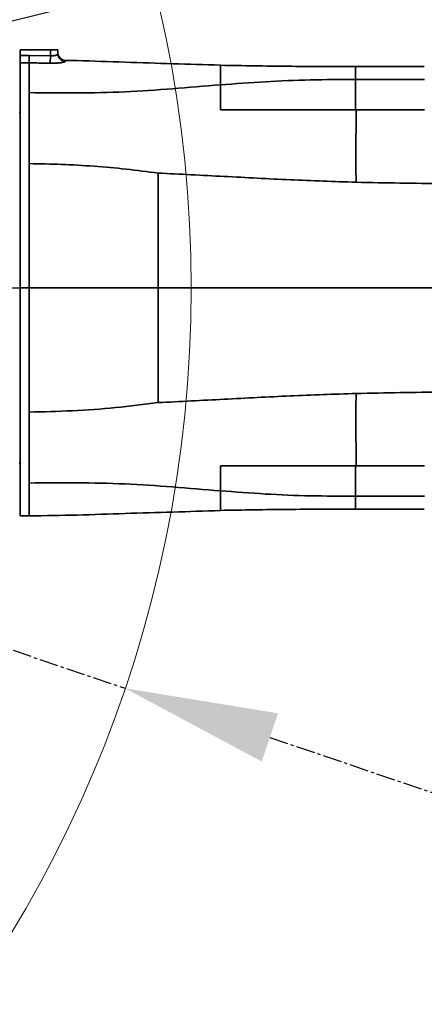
# Model space of a CAD drawing. Header units: millimetres. Extents: x -8713 to 3261, y -18743 to -8704.
# Tile 16 of 133: x -3796 to -3635, y -15243 to -14850. Entities that reach past the tile are written whole.
import ezdxf

# ---------------------------------------------------------------- set-up
doc = ezdxf.new("R2010")
doc.units = ezdxf.units.MM
doc.header["$LTSCALE"] = 10
doc.header["$PDSIZE"] = -1
doc.linetypes.add('CENTER', pattern=[50.8, 31.75, -6.35, 6.35, -6.35])
doc.linetypes.add('CENTER2', pattern=[1.125, 0.75, -0.125, 0.125, -0.125])
doc.layers.get('Defpoints').update_dxf_attribs({"true_color": 0x5e5e5e})
doc.layers.add('2细线层', color=4, linetype='Continuous', lineweight=13)
doc.layers.add('中心线层', color=1, linetype='CENTER')
doc.layers.add('细实线层', color=7, linetype='Continuous')
doc.dimstyles.new('ISO-25', dxfattribs={"dimscale": 20, "dimtxt": 4, "dimasz": 3.05, "dimexe": 3, "dimexo": 0.625, "dimtad": 1, "dimdec": 0, "dimtxsty": 'Standard', "dimcen": 2.5, "dimclrd": 1, "dimclre": 1, "dimclrt": 4, "dimadec": 1, "dimazin": 2, "dimtfac": 1, "dimtdec": 0, "dimtmove": 0, "dimatfit": 0, "dimfxl": 1, "dimarcsym": 0})

# ---------------------------------------------------------------- blocks, each defined once
blk = doc.blocks.new('*U86')
at = {"color": 0, "linetype": 'CENTER', "transparency": 16777216}
blk.add_line((12.3, 0), (1228.17, 0), dxfattribs=at)
blk = doc.blocks.new('A$C478771F7')
at = {"layer": '细实线层', "linetype": 'Continuous', "lineweight": 35}
for p, q in [((441, 95), (429, 95)), ((429, 92.71), (429, 95)), ((441, 92.61), (441, 95)), ((441, 95), (444, 95)), ((444, 95), (444, 93.29)), ((429, 89.75), (429, 92.71)), ((432.52, 92.7), (441, 92.61)), ((441, 92.61), (440.95, 89.65)), ((590.2, 88.35), (562.75, 88.35)), ((590.25, 83.12), (562.75, 83.12)), ((563, 71), (562.75, 71)), ((590.25, 71), (563, 71)), ((429, 70), (428.5, 70)), ((432.5, -70), (432.5, 70)), ((432.5, 0), (429, 0)), ((428.5, -70), (429, -70)), ((562.75, -71), (563, -71)), ((563, -71), (590.25, -71)), ((590.25, -83.12), (562.75, -83.12)), ((562.75, -88.35), (590.2, -88.35)), ((429, -91), (432.5, -90.99))]:
    blk.add_line(p, q, dxfattribs=at)
for centre, radius, start, end in [((447, 93.77), 3, 181.8195, 268.8349), ((446.99, 93.3), 2.99, 180.1416, 268.8532)]:
    blk.add_arc(centre, radius, start, end, dxfattribs=at)
for points, knots in [([(429, 92.71), (429.27, 92.71), (429.84, 92.71), (430.71, 92.71), (431.61, 92.71), (432.22, 92.71), (432.52, 92.7)], [0, 0, 0, 0, 0.2289154, 0.4859436, 0.7429718, 1, 1, 1, 1]), ([(441, 92.61), (441.21, 92.6), (441.77, 92.6), (442.61, 92.68), (443.38, 92.86), (443.9, 93.08), (443.97, 93.22), (444, 93.29)], [0, 0, 0, 0, 0.135131, 0.348201, 0.564513, 0.782208, 1, 1, 1, 1]), ([(446.93, 90.72), (446.93, 90.73), (446.93, 90.77), (446.93, 90.49), (446.93, 90.31)], [0, 0, 0, 0, 0.324272, 1, 1, 1, 1]), ([(508.82, 88.91), (496.18, 89.25), (477.14, 89.77), (456.51, 90.58), (448.52, 90.71), (446.93, 90.73)], [0, 0, 0, 0, 0.612766, 0.922926, 1, 1, 1, 1]), ([(432.5, 89.74), (432.5, 89.74), (432.2, 89.75), (431.6, 89.75), (430.7, 89.75), (429.83, 89.75), (429.27, 89.75), (429, 89.75)], [0, 0, 0, 0, 0.000017, 0.257028, 0.514056, 0.771085, 1, 1, 1, 1]), ([(429, 0), (429, 2.98), (429, 8.93), (429, 17.76), (429, 26.42), (429, 34.84), (429, 42.92), (429, 50.58), (429, 57.78), (429, 64.44), (429, 70.46), (429, 75.79), (429, 80.38), (429, 84.39), (429, 87.72), (429, 89.08), (429, 89.75)], [0, 0, 0, 0, 0.069978, 0.139473, 0.209155, 0.279335, 0.348959, 0.418477, 0.488548, 0.558777, 0.629063, 0.698803, 0.768286, 0.838181, 0.919398, 1, 1, 1, 1]), ([(432.5, 77.89), (432.5, 79.25), (432.5, 81.97), (432.5, 85.19), (432.5, 87.96), (432.5, 89.12), (432.5, 89.74)], [0, 0, 0, 0, 0.239811, 0.479625, 0.719437, 1, 1, 1, 1]), ([(440.95, 89.65), (438.95, 89.68), (436.13, 89.72), (433.32, 89.74), (432.5, 89.74), (432.5, 89.74)], [0, 0, 0, 0, 0.709958, 0.999993, 1, 1, 1, 1]), ([(446.93, 90.31), (446.87, 90.24), (446.73, 90.1), (445.68, 89.88), (444.15, 89.72), (442.47, 89.64), (441.38, 89.64), (440.95, 89.65)], [0, 0, 0, 0, 0.213372, 0.428023, 0.644639, 0.861541, 1, 1, 1, 1]), ([(508.82, 88.8), (508.82, 88.78), (508.82, 88.72), (508.82, 87.89), (508.82, 86.8), (508.82, 86.56)], [0, 0, 0, 0, 0.3631077, 0.8618863, 1, 1, 1, 1]), ([(508.82, 86.19), (508.82, 86.31), (508.82, 86.46), (508.82, 86.54), (508.82, 86.56)], [0, 0, 0, 0, 0.738719, 1, 1, 1, 1]), ([(562.75, 88.35), (553.7, 88.34), (535.76, 88.33), (517.81, 88.65), (508.92, 88.8)], [0, 0, 0, 0, 0.5041119, 1, 1, 1, 1]), ([(562.75, 83.12), (562.75, 84.16), (562.75, 86.23), (562.75, 87.99), (562.75, 88.23), (562.75, 88.35)], [0, 0, 0, 0, 0.333336, 0.666669, 1, 1, 1, 1]), ([(508.82, 86.19), (508.82, 85.74), (508.82, 84.51), (508.82, 82.38), (508.82, 81.04)], [0, 0, 0, 0, 0.3667287, 1, 1, 1, 1]), ([(562.75, 83.12), (556.75, 83.11), (544.76, 83.1), (526.76, 82.38), (514.8, 81.43), (508.82, 80.96)], [0, 0, 0, 0, 0.333007, 0.666192, 1, 1, 1, 1]), ([(562.75, 83.12), (562.75, 82.98), (562.75, 82.7), (562.75, 81.9), (562.75, 80.66), (562.75, 79.02), (562.75, 77.11), (562.75, 75.06), (562.75, 73), (562.75, 71.66), (562.75, 71)], [0, 0, 0, 0, 0.117089, 0.239007, 0.367691, 0.501366, 0.635156, 0.763853, 0.884936, 1, 1, 1, 1]), ([(508.82, 81.04), (502.46, 80.49), (489.76, 79.39), (470.69, 78.09), (451.59, 77.69), (438.86, 77.82), (432.5, 77.89)], [0, 0, 0, 0, 0.250636, 0.500764, 0.750381, 1, 1, 1, 1]), ([(508.82, 81.04), (508.82, 80.76), (508.82, 80.19), (508.82, 78.72), (508.82, 76.73), (508.82, 74.08), (508.82, 72.09), (508.82, 71)], [0, 0, 0, 0, 0.160762, 0.326585, 0.532266, 0.743673, 1, 1, 1, 1]), ([(432.5, 77.89), (432.5, 76.45), (432.5, 73.58), (432.5, 70.13), (432.5, 68.41)], [0, 0, 0, 0, 0.500007, 1, 1, 1, 1]), ([(562.75, 71), (559.06, 71), (551.74, 71), (540.87, 71), (530.18, 71), (519.53, 71), (512.43, 71), (508.82, 71)], [0, 0, 0, 0, 0.2050162, 0.4073338, 0.6047106, 0.7992211, 1, 1, 1, 1]), ([(563, 42.14), (562.97, 43.64), (562.9, 46.64), (562.86, 51.21), (562.89, 56), (562.95, 60.96), (563, 65.99), (563, 69.33), (563, 71)], [0, 0, 0, 0, 0.16518, 0.3327, 0.501302, 0.669099, 0.835234, 1, 1, 1, 1]), ([(432.5, 68.41), (432.5, 66.52), (432.5, 62.74), (432.5, 56.42), (432.5, 51.85), (432.5, 49.56)], [0, 0, 0, 0, 0.333329, 0.66666, 1, 1, 1, 1]), ([(432.5, 0), (432.5, 2.91), (432.5, 8.73), (432.5, 17.39), (432.5, 25.89), (432.5, 34.13), (432.5, 42.1), (432.5, 47.07), (432.5, 49.56)], [0, 0, 0, 0, 0.166659, 0.333321, 0.499988, 0.66666, 0.833332, 1, 1, 1, 1]), ([(432.5, 49.56), (436.82, 49.48), (445.46, 49.33), (458.39, 48.57), (471.25, 47.46), (479.76, 46.36), (484, 45.81)], [0, 0, 0, 0, 0.250664, 0.501835, 0.751811, 1, 1, 1, 1]), ([(484, 45.81), (484, 43.48), (484, 38.83), (484, 31.44), (484, 23.81), (484, 15.98), (484, 8.02), (484, 2.67), (484, 0)], [0, 0, 0, 0, 0.16667, 0.333342, 0.500013, 0.66668, 0.833341, 1, 1, 1, 1]), ([(484, 45.81), (492.79, 45.36), (510.37, 44.47), (536.67, 43.02), (554.22, 42.44), (563, 42.14)], [0, 0, 0, 0, 0.333202, 0.666771, 1, 1, 1, 1]), ([(738, 42.6), (726.31, 42.59), (702.95, 42.58), (667.91, 42.2), (632.91, 41.7), (597.92, 41.43), (574.65, 41.91), (563, 42.14)], [0, 0, 0, 0, 0.200024, 0.399896, 0.599693, 0.799642, 1, 1, 1, 1]), ([(429, 0), (429, -2.98), (429, -8.93), (429, -17.76), (429, -26.42), (429, -34.84), (429, -42.92), (429, -50.58), (429, -57.78), (429, -64.44), (429, -70.46), (429, -75.79), (429, -80.37), (429, -84.21), (429, -87.22), (429, -89.42), (429, -90.64), (429, -91.15), (429, -91), (429, -91)], [0, 0, 0, 0, 0.062597, 0.124762, 0.187094, 0.249872, 0.312153, 0.374339, 0.437018, 0.499841, 0.562713, 0.625097, 0.687252, 0.749774, 0.812754, 0.875314, 0.937472, 0.999826, 1, 1, 1, 1]), ([(432.5, -49.56), (432.5, -47.07), (432.5, -42.1), (432.5, -34.13), (432.5, -25.89), (432.5, -17.39), (432.5, -8.73), (432.5, -2.91), (432.5, 0)], [0, 0, 0, 0, 0.1666685, 0.3333402, 0.5000115, 0.6666791, 0.8333414, 1, 1, 1, 1]), ([(484, 0), (475.42, 0), (458.28, 0), (441.09, 0), (432.5, 0)], [0, 0, 0, 0, 0.500473, 1, 1, 1, 1]), ([(484, -45.81), (484, -43.48), (484, -38.83), (484, -31.44), (484, -23.81), (484, -15.98), (484, -8.02), (484, -2.67), (484, 0)], [0, 0, 0, 0, 0.16667, 0.333342, 0.500013, 0.66668, 0.833341, 1, 1, 1, 1]), ([(484, 0), (492.51, 0), (509.56, 0), (535.04, 0), (560.49, 0), (585.92, 0), (602.91, 0), (611.4, 0)], [0, 0, 0, 0, 0.198949, 0.398686, 0.599059, 0.799667, 1, 1, 1, 1]), ([(484, -45.81), (492.79, -45.36), (510.37, -44.47), (536.67, -43.02), (554.22, -42.44), (563, -42.14)], [0, 0, 0, 0, 0.333202, 0.666771, 1, 1, 1, 1]), ([(563, -42.14), (562.97, -43.64), (562.9, -46.64), (562.86, -51.21), (562.89, -56), (562.95, -60.96), (563, -65.99), (563, -69.33), (563, -71)], [0, 0, 0, 0, 0.16518, 0.3327, 0.501302, 0.669099, 0.835234, 1, 1, 1, 1]), ([(738, -42.6), (726.31, -42.59), (702.95, -42.58), (667.91, -42.2), (632.91, -41.7), (597.92, -41.43), (574.65, -41.91), (563, -42.14)], [0, 0, 0, 0, 0.200024, 0.399896, 0.599693, 0.799642, 1, 1, 1, 1]), ([(432.5, -49.56), (438.26, -49.44), (449.78, -49.19), (466.97, -47.95), (478.34, -46.52), (484, -45.81)], [0, 0, 0, 0, 0.334407, 0.66905, 1, 1, 1, 1]), ([(432.5, -68.41), (432.5, -66.52), (432.5, -62.74), (432.5, -56.42), (432.5, -51.85), (432.5, -49.56)], [0, 0, 0, 0, 0.333329, 0.66666, 1, 1, 1, 1]), ([(432.5, -77.89), (432.5, -76.45), (432.5, -73.58), (432.5, -70.13), (432.5, -68.41)], [0, 0, 0, 0, 0.500007, 1, 1, 1, 1]), ([(508.82, -71), (508.82, -71.98), (508.82, -73.94), (508.82, -76.43), (508.82, -78.42), (508.82, -80.01), (508.82, -80.68), (508.82, -81.04)], [0, 0, 0, 0, 0.229851, 0.461598, 0.628765, 0.800062, 1, 1, 1, 1]), ([(508.82, -71), (511.83, -71), (517.74, -71), (526.73, -71), (535.57, -71), (544.65, -71), (553.64, -71), (559.76, -71), (562.75, -71)], [0, 0, 0, 0, 0.167728, 0.329045, 0.49983, 0.659685, 0.833801, 1, 1, 1, 1]), ([(562.75, -83.12), (562.75, -82.98), (562.75, -82.7), (562.75, -81.9), (562.75, -80.66), (562.75, -79.02), (562.75, -77.11), (562.75, -75.06), (562.75, -73), (562.75, -71.66), (562.75, -71)], [0, 0, 0, 0, 0.117089, 0.239007, 0.367691, 0.501366, 0.635156, 0.763853, 0.884936, 1, 1, 1, 1]), ([(508.82, -81.04), (502.46, -80.49), (489.76, -79.39), (470.69, -78.09), (451.59, -77.69), (438.86, -77.82), (432.5, -77.89)], [0, 0, 0, 0, 0.250636, 0.500764, 0.750381, 1, 1, 1, 1]), ([(432.5, -90.99), (432.5, -90.92), (432.5, -90.78), (432.5, -89.62), (432.5, -87.78), (432.5, -85.2), (432.5, -81.97), (432.5, -79.25), (432.5, -77.89)], [0, 0, 0, 0, 0.1666585, 0.3333204, 0.4999873, 0.6666582, 0.8333302, 1, 1, 1, 1]), ([(562.75, -83.12), (556.75, -83.11), (544.76, -83.1), (526.76, -82.38), (514.8, -81.43), (508.82, -80.96)], [0, 0, 0, 0, 0.333007, 0.666192, 1, 1, 1, 1]), ([(508.82, -81.04), (508.82, -82.15), (508.82, -84.38), (508.82, -86.75), (508.82, -88.27), (508.82, -88.97), (508.82, -88.83), (508.82, -88.8)], [0, 0, 0, 0, 0.229938, 0.459872, 0.694898, 0.929922, 1, 1, 1, 1]), ([(562.75, -83.12), (562.75, -84.17), (562.75, -86.24), (562.75, -88), (562.75, -88.23), (562.75, -88.35)], [0, 0, 0, 0, 0.335961, 0.668773, 1, 1, 1, 1]), ([(432.5, -90.99), (438.9, -90.9), (451.7, -90.72), (477.14, -89.8), (496.18, -89.26), (508.82, -88.91)], [0, 0, 0, 0, 0.251536, 0.503066, 1, 1, 1, 1]), ([(508.87, -88.8), (517.79, -88.65), (535.74, -88.33), (553.7, -88.34), (562.75, -88.35)], [0, 0, 0, 0, 0.496294, 1, 1, 1, 1])]:
    blk.add_open_spline(points, degree=3, knots=knots, dxfattribs=at)
blk.add_open_spline([(432.52, 92.7), (432.51, 92.35), (432.51, 91.65), (432.51, 90.73), (432.5, 90.03), (432.5, 89.84), (432.5, 89.74)], degree=3, dxfattribs=at)
at = {"linetype": 'CENTER'}
blk.add_blockref('*U86', (0, 0), dxfattribs=at)
blk = doc.blocks.new('*D233')
at = {"color": 1, "lineweight": -2, "transparency": 16777216}
blk.add_line((-4225.11, -14957.2), (-2473.24, -14518.78), dxfattribs=at)
at = {"color": 1, "lineweight": 20, "transparency": 16777216}
blk.add_solid([(-2475.71, -14508.92), (-2470.77, -14528.64), (-2414.06, -14503.97)], dxfattribs=at)
at = {"layer": 'Defpoints', "color": 0, "lineweight": 20, "transparency": 16777216}
for p in [(-2414.06, -14503.97), (-4225.11, -14957.2)]:
    blk.add_point(p, dxfattribs=at)
at = {"color": 4, "transparency": 16777216, "insert": (-2696.67, -14520.58), "char_height": 80, "width": 121.6084, "attachment_point": 5, "rotation": 14.0503}
blk.add_mtext('{\\fSimHei|b0|i0|c134|p49;R1867}', dxfattribs=at)
blk = doc.blocks.new('*D247')
at = {"layer": 'Defpoints', "color": 0, "linetype": 'CENTER2', "lineweight": 20, "transparency": 16777216}
for p in [(-4225.11, -14957.2), (-3754.3, -15116.99)]:
    blk.add_point(p, dxfattribs=at)
at = {"layer": '中心线层', "color": 1, "linetype": 'CENTER2', "lineweight": -2, "transparency": 16777216}
for p, q in [((-4225.11, -14957.2), (-3754.3, -15116.99)), ((-3696.53, -15136.6), (-3406.13, -15235.16))]:
    blk.add_line(p, q, dxfattribs=at)
at = {"layer": '中心线层', "color": 1, "linetype": 'CENTER2', "lineweight": 20, "transparency": 16777216}
blk.add_solid([(-3693.26, -15126.97), (-3699.8, -15146.22), (-3754.3, -15116.99)], dxfattribs=at)
at = {"layer": '中心线层', "color": 4, "linetype": 'CENTER2', "lineweight": 20, "transparency": 16777216, "insert": (-3505.57, -15145.97), "char_height": 80, "attachment_point": 5, "rotation": 341.253}
blk.add_mtext('R497', dxfattribs=at)

msp = doc.modelspace()

# ---------------------------------------------------------------- linework, layer by layer
at = {"layer": '2细线层', "color": 4}
msp.add_circle((-4225.11, -14957.2), 497.19, dxfattribs=at)

# ---------------------------------------------------------------- block references
msp.add_blockref('A$C478771F7', (-4225.11, -14957.2))

# ---------------------------------------------------------------- dimensions: what is measured, and where the dimension line sits
dim = msp.add_radius_dim(center=(-4225.11, -14957.2), mpoint=(-2414.06, -14503.97), text='{\\fSimHei|b0|i0|c134|p49;<>}', dimstyle='ISO-25')
dim.commit()
dim.dimension.update_dxf_attribs({"geometry": '*D233', "text_midpoint": (-2683.92, -14571.5), "dimtype": 164})
at = {"layer": '中心线层', "linetype": 'CENTER2', "lineweight": 20}
dim = msp.add_radius_dim(center=(-4225.11, -14957.2), mpoint=(-3754.3, -15116.99), dimstyle='ISO-25', dxfattribs=at)
dim.commit()
dim.dimension.update_dxf_attribs({"geometry": '*D247', "text_midpoint": (-3522.45, -15195.68), "dimtype": 164})

doc.saveas('drawing.dxf')
